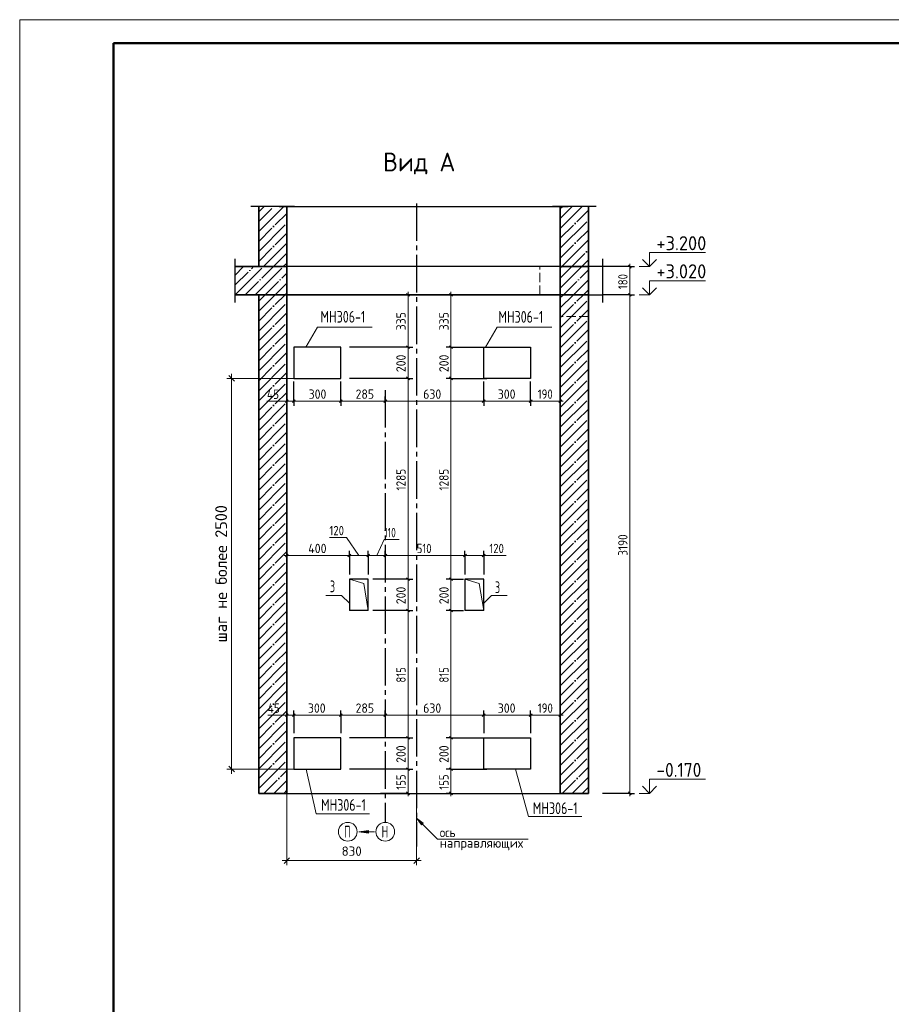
# Model space of a CAD drawing. Header units: millimetres. Extents: x -49773 to 2322955, y -3321 to 58485.
# Tile 69 of 256: x 304217 to 322808, y 20018 to 41018. Entities that reach past the tile are written whole.
import ezdxf

# ---------------------------------------------------------------- set-up
doc = ezdxf.new("R2010")
doc.units = ezdxf.units.MM
doc.header["$PDMODE"] = 65
for name, pattern in [('______11', [500, 400, -50, 0, -50]), ('______2', [270, 200, -70]), ('______5', [1100, 800, -100, 100, -100])]:
    doc.linetypes.add(name, pattern=pattern)
for name, color, linetype, lineweight in [('Standard', 7, 'Continuous', 25), ('Высотная отметки_ общее', 7, 'Continuous', 13), ('Ограждение_ 2D надпись', 7, 'Continuous', 13), ('Перекрытие_ общее', 7, 'Continuous', 35), ('Размерная линия_ общее', 7, 'Continuous', 13), ('СПДС_РАЗМЕРЫ', 152, 'Continuous', 25), ('Стена_ общее', 7, 'Continuous', 35), ('Стена_ Сборный элемент', 7, 'Continuous', 35), ('Текст_ общее', 7, 'Continuous', 13)]:
    doc.layers.add(name, color=color, linetype=linetype, lineweight=lineweight)
doc.layers.add('Осевая линия_ общее', color=7, linetype='______5', lineweight=13, true_color=0xa0a0a0)
doc.styles.add('ISOCPEUR', font='txt')
doc.dimstyles.new('__________2', dxfattribs={"dimtxt": 250, "dimasz": 200, "dimexe": 0, "dimexo": 0, "dimgap": 100, "dimtad": 1, "dimdec": 0, "dimrnd": 1, "dimzin": 12, "dimdsep": 46, "dimtxsty": 'ISOCPEUR', "dimblk": 'ALL_ML_STRICH', "dimblk1": 'ALL_ML_STRICH', "dimblk2": 'ALL_ML_STRICH', "dimsah": 1, "dimcen": 0, "dimclrd": 7, "dimclre": 7, "dimclrt": 7, "dimadec": 0, "dimazin": 0, "dimtfac": 1, "dimtdec": 0, "dimtmove": 1, "dimatfit": 3, "dimfxl": 0, "dimtzin": 0, "dimlwd": 0, "dimlwe": 13, "dimarcsym": 0})

# ---------------------------------------------------------------- blocks, each defined once
blk = doc.blocks.new('ALL_ML_STRICH')
at = {"color": 0, "linetype": 'ByBlock', "lineweight": -2}
for p, q in [((-1, 0), (0.5, 0)), ((-0.3, -0.3), (0.3, 0.3)), ((0, -0.5), (0, 0.5))]:
    blk.add_line(p, q, dxfattribs=at)
blk = doc.blocks.new('*D900')
at = {"layer": 'Defpoints', "color": 0}
for p in [(310065, 33367), (308738, 25034), (310065, 25034)]:
    blk.add_point(p, dxfattribs=at)
at = {"layer": 'СПДС_РАЗМЕРЫ', "color": 7, "lineweight": 13}
for p, q in [((310065, 33367), (308738, 33367)), ((310065, 25034), (308738, 25034))]:
    blk.add_line(p, q, dxfattribs=at)
at = {"layer": 'СПДС_РАЗМЕРЫ', "color": 7, "lineweight": 0}
blk.add_line((308738, 33167), (308738, 25234), dxfattribs=at)
at = {"layer": 'СПДС_РАЗМЕРЫ', "color": 7, "lineweight": 0, "xscale": 200, "yscale": 200, "zscale": 200}
for p, rotation in [((308738, 33367), 90), ((308738, 25034), 270)]:
    blk.add_blockref('ALL_ML_STRICH', p, dxfattribs=dict(at, rotation=rotation))
at = {"layer": 'СПДС_РАЗМЕРЫ', "color": 7, "insert": (308513, 29201), "char_height": 250, "attachment_point": 5, "rotation": 90, "style": 'ISOCPEUR'}
blk.add_mtext('шаг не более 2500', dxfattribs=at)
blk = doc.blocks.new('*D901')
at = {"layer": 'Defpoints', "color": 0}
for p in [(309915, 24517), (312681, 24517), (312681, 23084)]:
    blk.add_point(p, dxfattribs=at)
at = {"layer": 'СПДС_РАЗМЕРЫ', "color": 7, "lineweight": 13}
for p, q in [((309915, 24517), (309915, 23084)), ((312681, 24517), (312681, 23084))]:
    blk.add_line(p, q, dxfattribs=at)
at = {"layer": 'СПДС_РАЗМЕРЫ', "color": 7, "lineweight": 0}
blk.add_line((310115, 23084), (312481, 23084), dxfattribs=at)
at = {"layer": 'СПДС_РАЗМЕРЫ', "color": 7, "lineweight": 0, "xscale": 200, "yscale": 200, "zscale": 200, "rotation": 180}
blk.add_blockref('ALL_ML_STRICH', (309915, 23084), dxfattribs=at)
at = {"layer": 'СПДС_РАЗМЕРЫ', "color": 7, "lineweight": 0, "xscale": 200, "yscale": 200, "zscale": 200}
blk.add_blockref('ALL_ML_STRICH', (312681, 23084), dxfattribs=at)
at = {"layer": 'СПДС_РАЗМЕРЫ', "color": 7, "insert": (311298, 23284), "char_height": 200, "attachment_point": 5, "style": 'ISOCPEUR'}
blk.add_mtext('830', dxfattribs=at)

msp = doc.modelspace()

# ---------------------------------------------------------------- hatches: boundary and pattern name
at = {"layer": 'Осевая линия_ общее', "linetype": 'Continuous', "lineweight": 13, "transparency": 33554687}
msp.add_hatch(color=7, dxfattribs=at).paths.add_polyline_path([(312787.3, 23843.6), (312681.2, 23985.1), (312822.7, 23879)], flags=16)
msp.add_hatch(color=7, dxfattribs=at).paths.add_polyline_path([(311657.9, 23728.2), (311447.9, 23698.1), (311657.9, 23668.2)])

# ---------------------------------------------------------------- linework, layer by layer
at = {"layer": 'Standard', "color": 7, "linetype": 'Continuous', "lineweight": 25, "transparency": 33554687}
for p, q in [((310081.2, 37036.3), (309147.9, 37036.3)), ((309747.9, 37036.3), (315914.6, 37036.3)), ((316514.6, 37036.3), (315581.2, 37036.3)), ((308805.7, 35917.4), (308805.7, 34984)), ((316649.7, 35917.4), (316649.7, 34984))]:
    msp.add_line(p, q, dxfattribs=at)
at = {"layer": 'Standard', "color": 253, "linetype": '______11', "lineweight": 35, "true_color": 0xababab, "transparency": 33554687}
for p, q in [((309314.6, 36710.4), (309640.5, 37036.3)), ((315747.9, 36779.8), (316004.4, 37036.3)), ((309314.6, 36286.2), (309914.6, 36886.2)), ((315747.9, 36355.6), (316347.9, 36955.5)), ((309314.6, 35861.9), (309914.6, 36461.9)), ((315747.9, 35931.3), (316347.9, 36531.3)), ((309627.6, 35750.7), (309914.6, 36037.6)), ((315991.6, 35750.7), (316347.9, 36107)), ((309314.6, 34589.1), (309876.2, 35150.7)), ((309314.6, 35013.4), (309451.9, 35150.7)), ((315747.9, 34658.5), (316240.1, 35150.7)), ((315747.9, 35082.8), (315815.8, 35150.7)), ((309314.6, 34164.9), (309914.6, 34764.9)), ((315747.9, 34234.2), (316347.9, 34834.2)), ((309314.6, 33740.6), (309914.6, 34340.6)), ((315747.9, 33810), (316347.9, 34410)), ((309314.6, 33316.3), (309914.6, 33916.3)), ((315747.9, 33385.7), (316347.9, 33985.7)), ((309314.6, 32892.1), (309914.6, 33492.1)), ((315747.9, 32961.4), (316347.9, 33561.4)), ((309314.6, 32467.8), (309914.6, 33067.8)), ((315747.9, 32537.2), (316347.9, 33137.2)), ((309314.6, 32043.5), (309914.6, 32643.5)), ((315747.9, 32112.9), (316347.9, 32712.9)), ((309314.6, 31619.3), (309914.6, 32219.3)), ((315747.9, 31688.6), (316347.9, 32288.6)), ((309314.6, 31195), (309914.6, 31795)), ((315747.9, 31264.4), (316347.9, 31864.4)), ((309314.6, 30770.7), (309914.6, 31370.7)), ((315747.9, 30840.1), (316347.9, 31440.1)), ((309314.6, 30346.5), (309914.6, 30946.5)), ((315747.9, 30415.8), (316347.9, 31015.8)), ((309314.6, 29922.2), (309914.6, 30522.2)), ((315747.9, 29991.6), (316347.9, 30591.6)), ((309314.6, 29498), (309914.6, 30097.9)), ((315747.9, 29567.3), (316347.9, 30167.3)), ((309314.6, 29073.7), (309914.6, 29673.7)), ((315747.9, 29143.1), (316347.9, 29743.1)), ((309314.6, 28649.4), (309914.6, 29249.4)), ((315747.9, 28718.8), (316347.9, 29318.8)), ((309314.6, 28225.2), (309914.6, 28825.2)), ((315747.9, 28294.5), (316347.9, 28894.5)), ((309314.6, 27800.9), (309914.6, 28400.9)), ((315747.9, 27870.3), (316347.9, 28470.3)), ((309314.6, 27376.6), (309914.6, 27976.6)), ((315747.9, 27446), (316347.9, 28046)), ((309314.6, 26952.4), (309914.6, 27552.4)), ((315747.9, 27021.7), (316347.9, 27621.7)), ((309314.6, 26528.1), (309914.6, 27128.1)), ((315747.9, 26597.5), (316347.9, 27197.5)), ((309314.6, 26103.8), (309914.6, 26703.8)), ((315747.9, 26173.2), (316347.9, 26773.2)), ((309314.6, 25679.6), (309914.6, 26279.6)), ((315747.9, 25748.9), (316347.9, 26348.9)), ((309314.6, 25255.3), (309914.6, 25855.3)), ((315747.9, 25324.7), (316347.9, 25924.7)), ((309314.6, 24831), (309914.6, 25431)), ((315747.9, 24900.4), (316347.9, 25500.4)), ((309425.2, 24517.4), (309914.6, 25006.8)), ((315789.1, 24517.4), (316347.9, 25076.1)), ((309849.4, 24517.4), (309914.6, 24582.5)), ((316213.4, 24517.4), (316347.9, 24651.9))]:
    msp.add_line(p, q, dxfattribs=at)
at = {"layer": 'Standard', "color": 253, "linetype": '______5', "lineweight": 35, "true_color": 0xababab, "transparency": 33554687}
for p, q in [((309314.6, 36498.3), (309852.6, 37036.3)), ((309314.6, 36922.6), (309428.3, 37036.3)), ((315747.9, 36567.7), (316216.6, 37036.3)), ((315747.9, 36991.9), (315792.3, 37036.3)), ((309314.6, 36074), (309914.6, 36674)), ((315747.9, 36143.4), (316347.9, 36743.4)), ((309415.5, 35750.7), (309914.6, 36249.8)), ((315779.5, 35750.7), (316347.9, 36319.1)), ((309839.8, 35750.7), (309914.6, 35825.5)), ((316203.7, 35750.7), (316347.9, 35894.9)), ((309314.6, 34801.2), (309664, 35150.7)), ((315747.9, 34870.6), (316028, 35150.7)), ((309314.6, 34377), (309914.6, 34977)), ((315747.9, 34446.3), (316347.9, 35046.3)), ((309314.6, 33952.7), (309914.6, 34552.7)), ((315747.9, 34022.1), (316347.9, 34622.1)), ((309314.6, 33528.5), (309914.6, 34128.5)), ((315747.9, 33597.8), (316347.9, 34197.8)), ((309314.6, 33104.2), (309914.6, 33704.2)), ((315747.9, 33173.6), (316347.9, 33773.6)), ((309314.6, 32679.9), (309914.6, 33279.9)), ((315747.9, 32749.3), (316347.9, 33349.3)), ((309314.6, 32255.7), (309914.6, 32855.7)), ((315747.9, 32325), (316347.9, 32925)), ((309314.6, 31831.4), (309914.6, 32431.4)), ((315747.9, 31900.8), (316347.9, 32500.8)), ((309314.6, 31407.1), (309914.6, 32007.1)), ((315747.9, 31476.5), (316347.9, 32076.5)), ((309314.6, 30982.9), (309914.6, 31582.9)), ((315747.9, 31052.2), (316347.9, 31652.2)), ((309314.6, 30558.6), (309914.6, 31158.6)), ((315747.9, 30628), (316347.9, 31228)), ((309314.6, 30134.3), (309914.6, 30734.3)), ((315747.9, 30203.7), (316347.9, 30803.7)), ((309314.6, 29710.1), (309914.6, 30310.1)), ((315747.9, 29779.5), (316347.9, 30379.4)), ((309314.6, 29285.8), (309914.6, 29885.8)), ((315747.9, 29355.2), (316347.9, 29955.2)), ((309314.6, 28861.5), (309914.6, 29461.6)), ((315747.9, 28930.9), (316347.9, 29530.9)), ((309314.6, 28437.3), (309914.6, 29037.3)), ((315747.9, 28506.7), (316347.9, 29106.7)), ((309314.6, 28013), (309914.6, 28613)), ((315747.9, 28082.4), (316347.9, 28682.4)), ((309314.6, 27588.8), (309914.6, 28188.8)), ((315747.9, 27658.1), (316347.9, 28258.1)), ((309314.6, 27164.5), (309914.6, 27764.5)), ((315747.9, 27233.9), (316347.9, 27833.9)), ((309314.6, 26740.2), (309914.6, 27340.2)), ((315747.9, 26809.6), (316347.9, 27409.6)), ((309314.6, 26316), (309914.6, 26916)), ((315747.9, 26385.3), (316347.9, 26985.3)), ((309314.6, 25891.7), (309914.6, 26491.7)), ((315747.9, 25961.1), (316347.9, 26561.1)), ((309314.6, 25467.4), (309914.6, 26067.4)), ((315747.9, 25536.8), (316347.9, 26136.8)), ((309314.6, 25043.2), (309914.6, 25643.2)), ((315747.9, 25112.5), (316347.9, 25712.5)), ((309314.6, 24618.9), (309914.6, 25218.9)), ((315747.9, 24688.3), (316347.9, 25288.3)), ((309637.3, 24517.4), (309914.6, 24794.6)), ((316001.3, 24517.4), (316347.9, 24864))]:
    msp.add_line(p, q, dxfattribs=at)
at = {"layer": 'Standard', "color": 7, "linetype": 'Continuous', "lineweight": 35, "transparency": 33554687}
for p, q in [((309314.6, 37036.3), (309314.6, 35750.7)), ((309914.6, 35750.7), (309914.6, 37036.3)), ((315747.9, 37036.3), (315747.9, 35750.7)), ((316347.9, 35750.7), (316347.9, 37036.3)), ((309314.6, 35750.7), (308805.7, 35750.7)), ((309914.6, 35150.7), (309914.6, 35750.7)), ((315747.9, 35750.7), (315747.9, 35150.7)), ((316347.9, 35150.7), (316347.9, 35750.7)), ((308805.7, 35150.7), (309314.6, 35150.7)), ((309314.6, 35150.7), (309314.6, 24517.4)), ((309914.6, 24517.4), (309914.6, 35150.7)), ((315747.9, 35150.7), (315747.9, 24517.4)), ((316347.9, 24517.4), (316347.9, 35150.7)), ((309314.6, 24517.4), (309914.6, 24517.4)), ((315747.9, 24517.4), (316347.9, 24517.4))]:
    msp.add_line(p, q, dxfattribs=at)
at = {"layer": 'Standard', "color": 253, "linetype": '______11', "lineweight": 13, "true_color": 0xababab, "transparency": 33554687}
for p, q in [((308805.7, 35353.1), (309203.4, 35750.7)), ((309027.6, 35150.7), (309627.6, 35750.7)), ((315747.9, 35507), (315991.6, 35750.7)), ((309451.9, 35150.7), (309914.6, 35613.4)), ((315815.8, 35150.7), (316347.9, 35682.7)), ((309876.2, 35150.7), (309914.6, 35189.1)), ((316240.1, 35150.7), (316347.9, 35258.5))]:
    msp.add_line(p, q, dxfattribs=at)
at = {"layer": 'Standard', "color": 253, "linetype": '______5', "lineweight": 13, "true_color": 0xababab, "transparency": 33554687}
for p, q in [((308805.7, 35565.2), (308991.2, 35750.7)), ((308815.5, 35150.7), (309415.5, 35750.7)), ((309239.8, 35150.7), (309839.8, 35750.7)), ((315747.9, 35719.1), (315779.5, 35750.7)), ((315747.9, 35294.9), (316203.7, 35750.7)), ((309664, 35150.7), (309914.6, 35401.2)), ((316028, 35150.7), (316347.9, 35470.6))]:
    msp.add_line(p, q, dxfattribs=at)
at = {"layer": 'Standard', "color": 7, "linetype": 'Continuous', "lineweight": 13, "transparency": 33554687}
msp.add_lwpolyline([(304216.7, -982.3), (363616.7, -982.3), (363616.7, 41017.7), (304216.7, 41017.7), (304216.7, -982.3)], close=True, dxfattribs=at)
at = {"layer": 'Standard', "color": 7, "linetype": 'Continuous', "lineweight": 50, "transparency": 33554687}
msp.add_lwpolyline([(306216.7, 40517.7), (363116.7, 40517.7), (363116.7, -482.3), (306216.7, -482.3), (306216.7, 40517.7)], close=True, dxfattribs=at)
at = {"layer": 'Высотная отметки_ общее', "color": 7, "linetype": 'Continuous', "lineweight": 13, "transparency": 33554687}
for p, q in [((317648.3, 35750.7), (317648.3, 36050.7)), ((317648.3, 36050.7), (318848.3, 36050.7)), ((317648.3, 35750.7), (317427.8, 35750.7)), ((317648.3, 35750.7), (317498.3, 35900.7)), ((317648.3, 35750.7), (317798.3, 35900.7)), ((317648.3, 35750.7), (317648.3, 35750.7)), ((317648.3, 35750.7), (317648.3, 35750.7)), ((317648.3, 35750.7), (317648.3, 35750.7)), ((317648.3, 35750.7), (317648.3, 35750.7)), ((317648.3, 35150.7), (317498.3, 35300.7)), ((317648.3, 35150.7), (317648.3, 35450.7)), ((317648.3, 35450.7), (318848.3, 35450.7)), ((317648.3, 35150.7), (317798.3, 35300.7)), ((317648.3, 35150.7), (317427.8, 35150.7)), ((317648.3, 35150.7), (317648.3, 35150.7)), ((317648.3, 35150.7), (317648.3, 35150.7)), ((317648.3, 35150.7), (317648.3, 35150.7)), ((317648.3, 35150.7), (317648.3, 35150.7)), ((317648.3, 24517.4), (317648.3, 24817.4)), ((317648.3, 24817.4), (318848.3, 24817.4)), ((317648.3, 24517.4), (317498.3, 24667.4)), ((317648.3, 24517.4), (317798.3, 24667.4)), ((317648.3, 24517.4), (317427.8, 24517.4)), ((317648.3, 24517.4), (317648.3, 24517.4)), ((317648.3, 24517.4), (317648.3, 24517.4)), ((317648.3, 24517.4), (317648.3, 24517.4)), ((317648.3, 24517.4), (317648.3, 24517.4))]:
    msp.add_line(p, q, dxfattribs=at)
at = {"layer": 'Ограждение_ 2D надпись', "color": 7, "linetype": 'Continuous', "lineweight": 13, "transparency": 33554687}
for points in [[(310317.1, 34034), (310569, 34460), (311735.7, 34460)], [(314150.4, 34034), (314402.4, 34460), (315569, 34460)], [(311247.9, 28573.1), (311082.9, 28738), (310749.6, 28738)], [(314114.6, 28573.1), (314279.6, 28738), (314612.9, 28738)], [(311675.3, 24083.5), (310542, 24083.5), (310328, 25034)], [(316203.6, 24023.1), (315070.3, 24023.1), (314794.6, 25034)]]:
    msp.add_lwpolyline(points, dxfattribs=at)
at = {"layer": 'Осевая линия_ общее', "color": 253, "linetype": '______5', "lineweight": -3, "true_color": 0xa0a0a0, "transparency": 33554687}
for p, q in [((312681.2, 37100.4), (312681.2, 23382.1)), ((312014.6, 33116.5), (312014.6, 23898.1))]:
    msp.add_line(p, q, dxfattribs=at)
at = {"layer": 'Осевая линия_ общее', "color": 7, "linetype": 'Continuous', "lineweight": 13, "transparency": 33554687}
for p, q in [((312681.2, 25664.5), (312681.2, 25664.5)), ((312681.2, 25664.5), (312681.2, 25664.5)), ((312681.2, 25664.5), (312681.2, 25664.5)), ((312681.2, 23985.1), (312822.7, 23879)), ((312787.3, 23843.6), (312681.2, 23985.1)), ((312822.7, 23879), (312787.3, 23843.6)), ((312805, 23861.3), (312813.8, 23852.5)), ((311657.9, 23728.2), (311447.9, 23698.1)), ((311781.2, 23698.1), (311447.9, 23698.1)), ((311447.9, 23698.1), (311447.9, 23698.1)), ((311447.9, 23698.1), (311447.9, 23698.1)), ((311447.9, 23698.1), (311447.9, 23698.1)), ((311447.9, 23698.1), (311657.9, 23668.2)), ((311657.9, 23668.2), (311657.9, 23728.2)), ((311657.9, 23698.1), (311672.9, 23698.1))]:
    msp.add_line(p, q, dxfattribs=at)
for points in [[(311647.9, 28417.4), (311553.6, 28989.8), (311247.9, 29084)], [(314114.6, 28417.4), (314020.3, 28989.8), (313714.6, 29084)], [(312681.2, 23985.1), (313129.1, 23537.2), (315062.4, 23537.2)]]:
    msp.add_lwpolyline(points, dxfattribs=at)
for centre in [(311214.6, 23698.1), (312014.6, 23698.1)]:
    msp.add_circle(centre, 200, dxfattribs=at)
at = {"layer": 'Перекрытие_ общее', "color": 7, "linetype": 'Continuous', "lineweight": 13, "transparency": 33554687}
for p, q in [((309914.6, 35750.7), (309314.6, 35750.7)), ((316347.9, 35750.7), (315747.9, 35750.7)), ((309314.6, 35150.7), (309914.6, 35150.7)), ((315747.9, 35150.7), (316347.9, 35150.7))]:
    msp.add_line(p, q, dxfattribs=at)
at = {"layer": 'Перекрытие_ общее', "color": 7, "linetype": 'Continuous', "lineweight": 25, "transparency": 33554687}
for p, q in [((315747.9, 35750.7), (309914.6, 35750.7)), ((316649.7, 35750.7), (316347.9, 35750.7)), ((309914.6, 35150.7), (315747.9, 35150.7)), ((316347.9, 35150.7), (316649.7, 35150.7))]:
    msp.add_line(p, q, dxfattribs=at)
at = {"layer": 'Перекрытие_ общее', "color": 253, "linetype": '______2', "lineweight": 18, "true_color": 0xababab, "transparency": 33554687}
msp.add_line((315314.6, 35150.7), (315314.6, 35750.7), dxfattribs=at)
at = {"layer": 'Размерная линия_ общее', "color": 253, "linetype": 'Continuous', "lineweight": -3, "true_color": 0xa0a0a0, "transparency": 33554687}
for p, q in [((317232.2, 35750.7), (316671.3, 35750.7)), ((317232.2, 35750.7), (317132.2, 35750.7)), ((317232.2, 35750.7), (317332.2, 35750.7)), ((312499.4, 35150.7), (312010.8, 35150.7)), ((312499.4, 35150.7), (312399.4, 35150.7)), ((312499.4, 35150.7), (312599.4, 35150.7)), ((313415.9, 35150.7), (313315.9, 35150.7)), ((313415.9, 35150.7), (313515.9, 35150.7)), ((313415.9, 35150.7), (313418.3, 35150.7)), ((317232.2, 35150.7), (317132.2, 35150.7)), ((317232.2, 35150.7), (317332.2, 35150.7)), ((312499.4, 34034), (312399.4, 34034)), ((312499.4, 34034), (312599.4, 34034)), ((313415.9, 34034), (313315.9, 34034)), ((313415.9, 34034), (313515.9, 34034)), ((313415.9, 34034), (314181.2, 34034)), ((312499.4, 33367.4), (312399.4, 33367.4)), ((312499.4, 33367.4), (312599.4, 33367.4)), ((313415.9, 33367.4), (313315.9, 33367.4)), ((313415.9, 33367.4), (313515.9, 33367.4)), ((313415.9, 33367.4), (314181.2, 33367.4)), ((309914.6, 32881.5), (309914.6, 32981.5)), ((310064.6, 32881.5), (310064.6, 32981.5)), ((311064.6, 32881.5), (311064.6, 32981.5)), ((312014.6, 32881.5), (312014.6, 32981.5)), ((314114.6, 32881.5), (314114.6, 32981.5)), ((315114.6, 32881.5), (315114.6, 32981.5)), ((315747.9, 32881.5), (315747.9, 32981.5)), ((309914.6, 32881.5), (309914.6, 32781.5)), ((310064.6, 32881.5), (310064.6, 32781.5)), ((311064.6, 32881.5), (311064.6, 32781.5)), ((312014.6, 32881.5), (312014.6, 32781.5)), ((312014.6, 32881.5), (312014.6, 32881.5)), ((314114.6, 32881.5), (314114.6, 32781.5)), ((315114.6, 32881.5), (315114.6, 32781.5)), ((315747.9, 32881.5), (315747.9, 32959)), ((315747.9, 32881.5), (315747.9, 32781.5)), ((309914.6, 29589.9), (309914.6, 29689.9)), ((311247.9, 29589.9), (311247.9, 29689.9)), ((311647.9, 29589.9), (311647.9, 29689.9)), ((312014.6, 29589.9), (312014.6, 29689.9)), ((313714.6, 29589.9), (313714.6, 29689.9)), ((314114.6, 29589.9), (314114.6, 29689.9)), ((309914.6, 29589.9), (309914.6, 29489.9)), ((309914.6, 29589.9), (309914.6, 29477.3)), ((311247.9, 29589.9), (311247.9, 29489.9)), ((311247.9, 29589.9), (311247.9, 29184)), ((311647.9, 29589.9), (311647.9, 29489.9)), ((311647.9, 29589.9), (311647.9, 29184)), ((312014.6, 29589.9), (312014.6, 29489.9)), ((312014.6, 29589.9), (312014.6, 29589.9)), ((313714.6, 29589.9), (313714.6, 29489.9)), ((313714.6, 29589.9), (313714.6, 29184)), ((314114.6, 29589.9), (314114.6, 29489.9)), ((314114.6, 29589.9), (314114.6, 29184)), ((312499.4, 29084), (312399.4, 29084)), ((312499.4, 29084), (312599.4, 29084)), ((313415.9, 29084), (313315.9, 29084)), ((313415.9, 29084), (313515.9, 29084)), ((313415.9, 29084), (313681.2, 29084)), ((312499.4, 28417.4), (312399.4, 28417.4)), ((312499.4, 28417.4), (312599.4, 28417.4)), ((313415.9, 28417.4), (313315.9, 28417.4)), ((313415.9, 28417.4), (313515.9, 28417.4)), ((313415.9, 28417.4), (313681.2, 28417.4)), ((309914.6, 26184.8), (309914.6, 26284.8)), ((310064.6, 26184.8), (310064.6, 26284.8)), ((311064.6, 26184.8), (311064.6, 26284.8)), ((312014.6, 26184.8), (312014.6, 26284.8)), ((314114.6, 26184.8), (314114.6, 26284.8)), ((315114.6, 26184.8), (315114.6, 26284.8)), ((315747.9, 26184.8), (315747.9, 26284.8)), ((309914.6, 26184.8), (309914.6, 26084.8)), ((309914.6, 26184.8), (309914.6, 26092.6)), ((310064.6, 26184.8), (310064.6, 26084.8)), ((310064.6, 26184.8), (310064.6, 25800.7)), ((311064.6, 26184.8), (311064.6, 26084.8)), ((311064.6, 26184.8), (311064.6, 25800.7)), ((312014.6, 26184.8), (312014.6, 26084.8)), ((312014.6, 26184.8), (312014.6, 26184.8)), ((314114.6, 26184.8), (314114.6, 26084.8)), ((314114.6, 26184.8), (314114.6, 25800.7)), ((315114.6, 26184.8), (315114.6, 26084.8)), ((315114.6, 26184.8), (315114.6, 25800.7)), ((315747.9, 26184.8), (315747.9, 26084.8)), ((315747.9, 26184.8), (315747.9, 26140.6)), ((312499.4, 25700.7), (312399.4, 25700.7)), ((312499.4, 25700.7), (312599.4, 25700.7)), ((313415.9, 25700.7), (313315.9, 25700.7)), ((313415.9, 25700.7), (313515.9, 25700.7)), ((312499.4, 25034), (312399.4, 25034)), ((312499.4, 25034), (312599.4, 25034)), ((313415.9, 25034), (313315.9, 25034)), ((313415.9, 25034), (313515.9, 25034)), ((312499.4, 24517.4), (311914.7, 24517.4)), ((312499.4, 24517.4), (312399.4, 24517.4)), ((312499.4, 24517.4), (312599.4, 24517.4)), ((313415.9, 24517.4), (313315.9, 24517.4)), ((313415.9, 24517.4), (313515.9, 24517.4)), ((313415.9, 24517.4), (313514.4, 24517.4)), ((317232.2, 24517.4), (316647.9, 24517.4)), ((317232.2, 24517.4), (317132.2, 24517.4)), ((317232.2, 24517.4), (317332.2, 24517.4))]:
    msp.add_line(p, q, dxfattribs=at)
at = {"layer": 'Размерная линия_ общее', "color": 7, "linetype": 'Continuous', "lineweight": 25, "transparency": 33554687}
for p, q in [((317262.2, 35720.7), (317202.2, 35780.7)), ((312529.4, 35120.7), (312469.4, 35180.7)), ((313445.9, 35120.7), (313385.9, 35180.7)), ((317262.2, 35120.7), (317202.2, 35180.7)), ((312529.4, 34004), (312469.4, 34064)), ((313445.9, 34004), (313385.9, 34064)), ((312529.4, 33337.4), (312469.4, 33397.4)), ((313445.9, 33337.4), (313385.9, 33397.4)), ((309944.6, 32911.5), (309884.6, 32851.5)), ((310094.6, 32911.5), (310034.6, 32851.5)), ((311094.6, 32911.5), (311034.6, 32851.5)), ((312044.6, 32911.5), (311984.6, 32851.5)), ((314144.6, 32911.5), (314084.6, 32851.5)), ((315144.6, 32911.5), (315084.6, 32851.5)), ((315777.9, 32911.5), (315717.9, 32851.5)), ((309944.6, 29619.9), (309884.6, 29559.9)), ((311277.9, 29619.9), (311217.9, 29559.9)), ((311677.9, 29619.9), (311617.9, 29559.9)), ((312044.6, 29619.9), (311984.6, 29559.9)), ((313744.6, 29619.9), (313684.6, 29559.9)), ((314144.6, 29619.9), (314084.6, 29559.9)), ((312529.4, 29054), (312469.4, 29114)), ((313445.9, 29054), (313385.9, 29114)), ((312529.4, 28387.4), (312469.4, 28447.4)), ((313445.9, 28387.4), (313385.9, 28447.4)), ((309944.6, 26214.8), (309884.6, 26154.8)), ((310094.6, 26214.8), (310034.6, 26154.8)), ((311094.6, 26214.8), (311034.6, 26154.8)), ((312044.6, 26214.8), (311984.6, 26154.8)), ((314144.6, 26214.8), (314084.6, 26154.8)), ((315144.6, 26214.8), (315084.6, 26154.8)), ((315777.9, 26214.8), (315717.9, 26154.8)), ((312529.4, 25670.7), (312469.4, 25730.7)), ((313445.9, 25670.7), (313385.9, 25730.7)), ((312529.4, 25004), (312469.4, 25064)), ((313445.9, 25004), (313385.9, 25064)), ((312529.4, 24487.4), (312469.4, 24547.4)), ((313445.9, 24487.4), (313385.9, 24547.4)), ((317262.2, 24487.4), (317202.2, 24547.4))]:
    msp.add_line(p, q, dxfattribs=at)
at = {"layer": 'Размерная линия_ общее', "color": 7, "linetype": 'Continuous', "lineweight": 13, "transparency": 33554687}
for p, q in [((317232.2, 35750.7), (317232.2, 35810.7)), ((317232.2, 35150.7), (317232.2, 35750.7)), ((312499.4, 35150.7), (312499.4, 35210.7)), ((312499.4, 34034), (312499.4, 35150.7)), ((313415.9, 35150.7), (313415.9, 35210.7)), ((313415.9, 34034), (313415.9, 35150.7)), ((312499.4, 33367.4), (312499.4, 34034)), ((313415.9, 33367.4), (313415.9, 34034)), ((312499.4, 29084), (312499.4, 33367.4)), ((313415.9, 29084), (313415.9, 33367.4)), ((309751, 32878.9), (309491, 32878.9)), ((310031.2, 32881.5), (309751, 32878.9)), ((309914.6, 32881.5), (309854.6, 32881.5)), ((310147.9, 32881.5), (309914.6, 32881.5)), ((311147.9, 32881.5), (310147.9, 32881.5)), ((312014.6, 32881.5), (311147.9, 32881.5)), ((314031.2, 32881.5), (312014.6, 32881.5)), ((315031.2, 32881.5), (314031.2, 32881.5)), ((315747.9, 32881.5), (315031.2, 32881.5)), ((315747.9, 32881.5), (315807.9, 32881.5)), ((311183.9, 29971.1), (310823.9, 29971.1)), ((311447.9, 29589.9), (311183.9, 29971.1)), ((311831.2, 29589.9), (311990.9, 29928.3)), ((311990.9, 29928.3), (312310.9, 29928.3)), ((309914.6, 29589.9), (309854.6, 29589.9)), ((311247.9, 29589.9), (309914.6, 29589.9)), ((311647.9, 29589.9), (311247.9, 29589.9)), ((312014.6, 29589.9), (311647.9, 29589.9)), ((313714.6, 29589.9), (312014.6, 29589.9)), ((314114.6, 29589.9), (313714.6, 29589.9)), ((313914.6, 29589.9), (314234.6, 29589.9)), ((314114.6, 29589.9), (314174.6, 29589.9)), ((314234.6, 29589.9), (314594.6, 29589.9)), ((312499.4, 28417.4), (312499.4, 29084)), ((313415.9, 28417.4), (313415.9, 29084)), ((312499.4, 25700.7), (312499.4, 28417.4)), ((313415.9, 25700.7), (313415.9, 28417.4)), ((309767.9, 26184.3), (309507.9, 26184.3)), ((310031.2, 26184.8), (309767.9, 26184.3)), ((309914.6, 26184.8), (309854.6, 26184.8)), ((310147.9, 26184.8), (309914.6, 26184.8)), ((311064.6, 26184.8), (310064.6, 26184.8)), ((312014.6, 26184.8), (311064.6, 26184.8)), ((314031.2, 26184.8), (312014.6, 26184.8)), ((315031.2, 26184.8), (314031.2, 26184.8)), ((315747.9, 26184.8), (315031.2, 26184.8)), ((315747.9, 26184.8), (315807.9, 26184.8)), ((312499.4, 25034), (312499.4, 25700.7)), ((313415.9, 25034), (313415.9, 25700.7)), ((312499.4, 24517.4), (312499.4, 24457.4)), ((313415.9, 24517.4), (313415.9, 24457.4)), ((317232.2, 24517.4), (317232.2, 24457.4))]:
    msp.add_line(p, q, dxfattribs=at)
at = {"layer": 'Размерная линия_ общее', "color": 253, "linetype": 'Continuous', "lineweight": -3, "true_color": 0xa0a0a0, "transparency": 33554687}
for points in [[(317232.2, 35150.7), (317212.2, 35150.7), (317212.2, 35150.7), (316647.9, 35150.7)], [(312499.4, 34034), (312479.4, 34034), (312479.4, 34034), (311247.9, 34034)], [(310064.6, 32881.5), (310064.6, 32899.2), (310064.6, 32899.2), (310064.6, 33298.9)], [(311064.6, 32881.5), (311064.6, 32899.7), (311064.6, 32899.7), (311064.6, 32901.5), (311064.6, 32901.5), (311064.6, 33298.9)], [(312499.4, 33367.4), (312479.4, 33367.4), (312479.4, 33367.4), (312479.4, 33367.4), (312479.4, 33367.4), (311247.9, 33367.4)], [(314114.6, 32881.5), (314114.6, 32901), (314114.6, 32901), (314114.6, 32901.5), (314114.6, 32901.5), (314114.6, 32901.5), (314114.6, 32901.5), (314114.6, 32901.5), (314114.6, 32901.5), (314114.6, 33298.9)], [(315114.6, 32881.5), (315114.6, 32901.5), (315114.6, 32901.5), (315114.6, 32901.5), (315114.6, 32901.5), (315114.6, 32901.5), (315114.6, 32901.5), (315114.6, 32901.5), (315114.6, 32901.5), (315114.6, 32901.5), (315114.6, 32901.5), (315114.6, 33298.9)], [(309914.6, 32881.5), (309914.6, 32899.1), (309914.6, 32899.1), (309914.6, 33007.1)], [(312499.4, 29084), (312479.4, 29084), (312479.4, 29084), (312479.4, 29084), (312479.4, 29084), (312479.4, 29084), (312479.4, 29084), (311747.9, 29084)], [(312499.4, 28417.4), (312479.4, 28417.4), (312479.4, 28417.4), (312479.4, 28417.4), (312479.4, 28417.4), (312479.4, 28417.4), (312479.4, 28417.4), (312479.4, 28417.4), (312479.4, 28417.4), (311747.9, 28417.4)], [(312499.4, 25700.7), (312479.4, 25700.7), (312479.4, 25700.7), (312479.4, 25700.7), (312479.4, 25700.7), (312479.4, 25700.7), (312479.4, 25700.7), (312479.4, 25700.7), (312479.4, 25700.7), (312479.4, 25700.7), (312479.4, 25700.7), (311247.9, 25700.7)], [(313415.9, 25700.7), (313868.3, 25700.7), (313868.3, 25700.7), (314181.2, 25700.7)], [(312499.4, 25034), (312479.4, 25034), (312479.4, 25034), (312479.4, 25034), (312479.4, 25034), (312479.4, 25034), (312479.4, 25034), (312479.4, 25034), (312479.4, 25034), (312479.4, 25034), (312479.4, 25034), (312479.4, 25034), (312479.4, 25034), (311247.9, 25034)], [(313415.9, 25034), (313590.9, 25034), (313590.9, 25034), (314181.2, 25034)]]:
    msp.add_lwpolyline(points, dxfattribs=at)
at = {"layer": 'Размерная линия_ общее', "color": 7, "linetype": 'Continuous', "lineweight": 13, "transparency": 33554687}
for points in [[(317232.2, 24517.4), (317232.2, 29649.3), (317232.2, 29649.3), (317232.2, 35150.7)], [(312499.4, 24517.4), (312499.4, 24579.6), (312499.4, 24579.6), (312499.4, 25034)], [(313415.9, 24517.4), (313415.9, 24591.9), (313415.9, 24591.9), (313415.9, 25034)]]:
    msp.add_lwpolyline(points, dxfattribs=at)
at = {"layer": 'Стена_ общее', "color": 7, "linetype": 'Continuous', "lineweight": 35, "transparency": 33554687}
for p, q in [((309314.6, 35750.7), (309914.6, 35750.7)), ((315747.9, 35750.7), (316347.9, 35750.7)), ((309914.6, 35150.7), (309314.6, 35150.7)), ((316347.9, 35150.7), (315747.9, 35150.7))]:
    msp.add_line(p, q, dxfattribs=at)
at = {"layer": 'Стена_ общее', "color": 7, "linetype": 'Continuous', "lineweight": 25, "transparency": 33554687}
for p, q in [((315747.9, 35750.7), (309914.6, 35750.7)), ((315747.9, 35150.7), (309914.6, 35150.7)), ((311247.9, 29084), (311247.9, 28417.4)), ((311647.9, 29084), (311247.9, 29084)), ((311647.9, 28417.4), (311647.9, 29084)), ((313714.6, 29084), (313714.6, 28417.4)), ((314114.6, 29084), (313714.6, 29084)), ((314114.6, 28417.4), (314114.6, 29084)), ((311647.9, 28417.4), (311247.9, 28417.4)), ((314114.6, 28417.4), (313714.6, 28417.4)), ((309914.6, 24517.4), (315747.9, 24517.4))]:
    msp.add_line(p, q, dxfattribs=at)
at = {"layer": 'Стена_ общее', "color": 253, "linetype": '______2', "lineweight": 18, "true_color": 0xababab, "transparency": 33554687}
msp.add_line((316347.9, 34684), (315747.9, 34684), dxfattribs=at)
at = {"layer": 'Стена_ Сборный элемент', "color": 7, "linetype": 'Continuous', "lineweight": 25, "transparency": 33554687}
for p, q in [((310064.6, 34034), (310064.6, 33367.4)), ((311064.6, 34034), (310064.6, 34034)), ((311064.6, 33367.4), (311064.6, 34034)), ((314114.6, 33367.4), (314114.6, 34034)), ((314114.6, 34034), (315114.6, 34034)), ((315114.6, 34034), (315114.6, 33367.4)), ((310064.6, 33367.4), (311064.6, 33367.4)), ((315114.6, 33367.4), (314114.6, 33367.4)), ((310064.6, 25700.7), (310064.6, 25034)), ((311064.6, 25700.7), (310064.6, 25700.7)), ((311064.6, 25034), (311064.6, 25700.7)), ((314114.6, 25034), (314114.6, 25700.7)), ((314114.6, 25700.7), (315114.6, 25700.7)), ((315114.6, 25700.7), (315114.6, 25034)), ((310064.6, 25034), (311064.6, 25034)), ((315114.6, 25034), (314114.6, 25034))]:
    msp.add_line(p, q, dxfattribs=at)

# ---------------------------------------------------------------- texts
at = {"layer": 'Standard', "color": 7, "linetype": 'Continuous', "lineweight": 35, "transparency": 33554687, "insert": (311964.9, 37719.1), "char_height": 400, "width": 1669.081, "attachment_point": 7, "style": 'ISOCPEUR'}
msp.add_mtext('\\W0.95;Вид А', dxfattribs=at)
at = {"layer": 'Standard', "color": 7, "linetype": 'Continuous', "lineweight": 25, "transparency": 33554687, "char_height": 250, "attachment_point": 7, "style": 'ISOCPEUR'}
for s, insert, width in [('\\W0.74;МН306-1', (310632.6, 34556.6), 1091.992), ('\\W0.74;МН306-1', (314427.6, 34554.5), 1091.979), ('\\W0.62;3', (310833.9, 28806.4), 217.611), ('\\W0.62;3', (314354.2, 28787.9), 217.62), ('\\W0.74;МН306-1', (310644, 24144.7), 1091.979), ('\\W0.74;МН306-1', (315161.1, 24075.2), 1091.986), ('\\W0.64;П', (311134.6, 23573.2), 239.896), ('\\W0.64;Н', (311934.6, 23573.2), 239.896)]:
    msp.add_mtext(s, dxfattribs=dict(at, insert=insert, width=width))
at = {"layer": 'Высотная отметки_ общее', "color": 7, "linetype": 'Continuous', "lineweight": 25, "transparency": 33554687, "char_height": 300, "attachment_point": 7, "style": 'ISOCPEUR'}
for s, insert, width in [('\\W0.95;+3.200', (317798.3, 36100.7), 1281.438), ('\\W0.95;+3.020', (317798.3, 35500.7), 1281.438), ('\\W0.90;-0.170', (317798.3, 24867.4), 1214.127)]:
    msp.add_mtext(s, dxfattribs=dict(at, insert=insert, width=width))
at = {"layer": 'Размерная линия_ общее', "color": 7, "linetype": 'Continuous', "lineweight": 18, "transparency": 33554687, "char_height": 200, "attachment_point": 7, "rotation": 90, "style": 'ISOCPEUR'}
for s, insert, width in [('\\W0.83;180', (317182.2, 35270.7), 462.347), ('\\W0.91;335', (312449.4, 34392.4), 510.89), ('\\W0.91;335', (313365.9, 34392.4), 510.89), ('\\W0.91;200', (312449.4, 33500.7), 510.89), ('\\W0.91;200', (313365.9, 33500.7), 510.89), ('\\W0.87;1285', (312449.4, 30975.7), 606.284), ('\\W0.87;1285', (313365.9, 30975.7), 606.284), ('\\W0.87;3190', (317182.2, 29584), 606.269), ('\\W0.91;200', (312449.4, 28550.7), 510.897), ('\\W0.91;200', (313365.9, 28550.7), 510.897), ('\\W0.83;815', (312449.4, 26879), 462.34), ('\\W0.83;815', (313365.9, 26879), 462.34), ('\\W0.91;200', (312449.4, 25167.4), 510.897), ('\\W0.91;200', (313365.9, 25167.4), 510.897), ('\\W0.83;155', (312449.4, 24595.7), 462.34), ('\\W0.83;155', (313365.9, 24595.7), 462.34)]:
    msp.add_mtext(s, dxfattribs=dict(at, insert=insert, width=width))
at = {"layer": 'Размерная линия_ общее', "color": 7, "linetype": 'Continuous', "lineweight": 18, "transparency": 33554687, "char_height": 200, "attachment_point": 7, "style": 'ISOCPEUR'}
for s, insert, width in [('{\\W0.8700;45}', (309491, 32928.9), 367.202), ('\\W0.91;300', (310380.1, 32931.5), 510.897), ('{\\W0.9100;285}', (311381.2, 32931.5), 510.89), ('{\\W0.9100;630}', (312822.9, 32931.5), 510.905), ('\\W0.91;300', (314414.6, 32931.5), 510.897), ('{\\W0.8300;190}', (315266.1, 32931.5), 462.332), ('\\W0.83;120', (310823.9, 30021.1), 462.332), ('\\W0.74;110', (311990.9, 29978.3), 413.775), ('\\W0.92;400', (310371.2, 29639.9), 531.308), ('\\W0.83;510', (312684.6, 29639.9), 462.347), ('\\W0.83;120', (314234.6, 29639.9), 462.332), ('{\\W0.8700;45}', (309507.9, 26234.3), 367.202), ('\\W0.91;300', (310364.6, 26234.8), 510.897), ('{\\W0.9100;285}', (311381.2, 26234.8), 510.89), ('{\\W0.9100;630}', (312822.9, 26234.8), 510.905), ('\\W0.91;300', (314414.6, 26234.8), 510.897), ('{\\W0.8300;190}', (315268.9, 26234.8), 462.332)]:
    msp.add_mtext(s, dxfattribs=dict(at, insert=insert, width=width))
at = {"layer": 'Текст_ общее', "color": 7, "linetype": 'Continuous', "lineweight": 18, "transparency": 33554687, "char_height": 200, "attachment_point": 7, "style": 'ISOCPEUR'}
for s, insert, width in [('\\W0.91;ось', (313176.2, 23582.8), 490.684), ('\\W0.98;направляющих', (313176.2, 23302.8), 1906.69)]:
    msp.add_mtext(s, dxfattribs=dict(at, insert=insert, width=width))

# ---------------------------------------------------------------- dimensions: what is measured, and where the dimension line sits
at = {"layer": 'СПДС_РАЗМЕРЫ'}
dim = msp.add_linear_dim(base=(308738.4, 25034), p1=(310064.6, 33367.4), p2=(310064.6, 25034), angle=90, text='шаг не более 2500', dimstyle='__________2', dxfattribs=at)
dim.commit()
dim.dimension.update_dxf_attribs({"geometry": '*D900', "text_midpoint": (308513.4, 29200.7)})
dim = msp.add_linear_dim(base=(312681.2, 23084.2), p1=(309914.6, 24517.4), p2=(312681.2, 24517.4), text='830', dimstyle='__________2', override={"dimtxt": 200}, dxfattribs=at)
dim.commit()
dim.dimension.update_dxf_attribs({"geometry": '*D901', "text_midpoint": (311297.9, 23284.2)})

doc.saveas('drawing.dxf')
